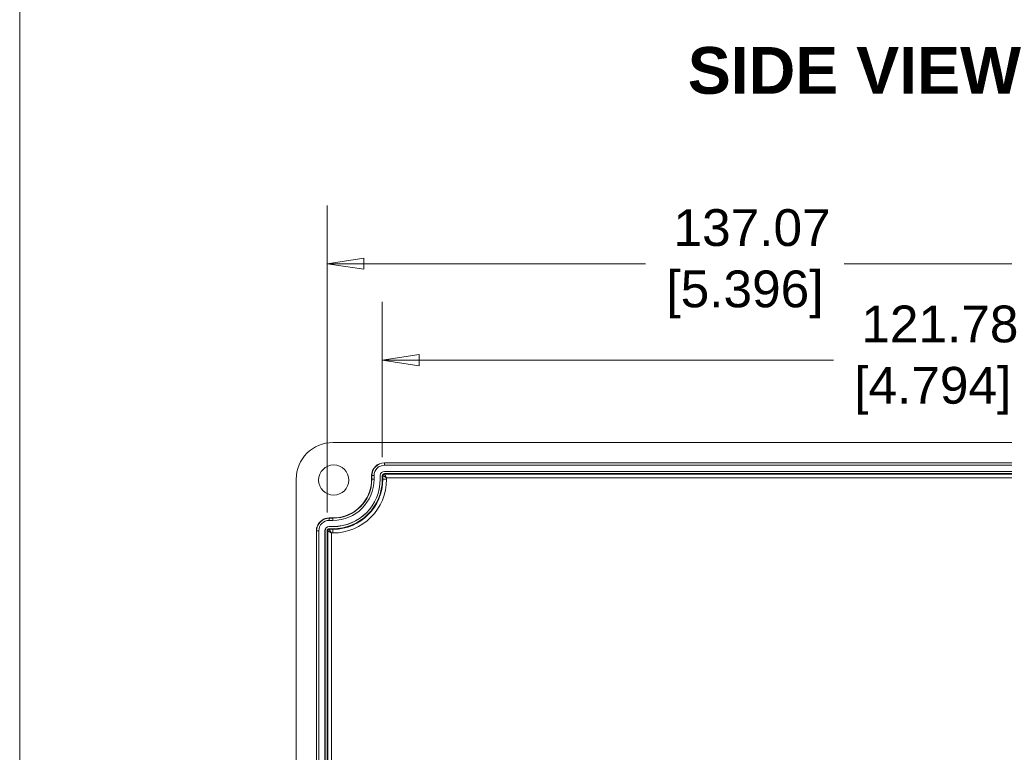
# Model space of a CAD drawing. Header units: millimetres. Extents: x 23 to 674, y 24 to 517.
# Tile 9 of 26: x 23 to 157, y 124 to 223. Entities that reach past the tile are written whole.
import ezdxf

# ---------------------------------------------------------------- set-up
doc = ezdxf.new("R2010")
doc.units = ezdxf.units.MM
doc.header["$LTSCALE"] = 2.5
for name, color, linetype, lineweight in [('Dimension (ANSI)', 7, 'Continuous', 9), ('Sketch Geometry (ANSI)', 7, 'Continuous', 9), ('Symbol (ANSI)', 7, 'Continuous', 9), ('Visible (ANSI)', 7, 'Continuous', 9), ('Visible Narrow (ANSI)', 7, 'Continuous', 9)]:
    doc.layers.add(name, color=color, linetype=linetype, lineweight=lineweight)
doc.styles.add('Label Text (ANSI)', font='arialbd.ttf')
doc.styles.add('Note Text (ANSI)', font='arial.ttf')
doc.styles.add('Text Style20', font='arial.ttf')
doc.dimstyles.new('Default - mm (ANSI)', dxfattribs={"dimscale": 2.5, "dimtxt": 2, "dimasz": 2, "dimexe": 3.175, "dimexo": 1, "dimgap": 0.8, "dimtad": 0, "dimtih": 1, "dimtoh": 1, "dimrnd": 1e-08, "dimzin": 4, "dimdsep": 46, "dimtxsty": 'Note Text (ANSI)', "dimblk": 'Filled-1', "dimcen": 0.09, "dimdle": 10, "dimclrd": 256, "dimclre": 256, "dimclrt": 256, "dimadec": 1, "dimazin": 0, "dimtfac": 1.524, "dimtofl": 0, "dimtmove": 0, "dimatfit": 3, "dimfxl": 0, "dimtolj": 1, "dimtzin": 0, "dimlwd": -1, "dimlwe": -1, "dimarcsym": 0})

# ---------------------------------------------------------------- blocks, each defined once
blk = doc.blocks.new('Title Blocks HAMMOND')
at = {"layer": 'Sketch Geometry (ANSI)'}
blk.add_line((9.353, 206.727), (9.353, 9.64), dxfattribs=at)
at = {"layer": 'Symbol (ANSI)', "style": 'Text Style20'}
blk.add_attdef('<TITLE>_001', (229.212, 16.349), '', height=5, dxfattribs=at)
blk = doc.blocks.new('Filled-1')
at = {"color": 0}
for p, q in [((0, 0), (-1, 0.15)), ((-1, 0.15), (-1, -0.15)), ((-1, 0), (0, 0)), ((-1, -0.15), (0, 0))]:
    blk.add_line(p, q, dxfattribs=at)
at = {"color": 0, "flags": 128}
blk.add_lwpolyline([(-1, -0.15), (0, 0), (-1, 0.15), (-1, -0.15)], dxfattribs=at)
at = {"color": 0}
blk.add_solid([(-1, -0.15), (0, 0), (-1, 0.15), (-1, -0.15)], dxfattribs=at)
blk = doc.blocks.new('*D7')
at = {"layer": 'Defpoints', "color": 0, "transparency": 16777216}
for p in [(201.63, 190.09), (64.56, 153.8), (201.63, 153.8)]:
    blk.add_point(p, dxfattribs=at)
at = {"layer": 'Dimension (ANSI)', "transparency": 16777216}
for p, q in [((64.56, 156.3), (64.56, 198.03)), ((201.63, 156.3), (201.63, 198.03)), ((69.56, 190.09), (107.86, 190.09)), ((196.63, 190.09), (134.85, 190.09))]:
    blk.add_line(p, q, dxfattribs=at)
at = {"layer": 'Dimension (ANSI)', "transparency": 16777216, "xscale": 5, "yscale": 5, "zscale": 5, "rotation": 180}
blk.add_blockref('Filled-1', (64.56, 190.09), dxfattribs=at)
at = {"layer": 'Dimension (ANSI)', "transparency": 16777216, "xscale": 5, "yscale": 5, "zscale": 5}
blk.add_blockref('Filled-1', (201.63, 190.09), dxfattribs=at)
at = {"layer": 'Dimension (ANSI)', "transparency": 16777216, "insert": (121.36, 190.09), "char_height": 5, "attachment_point": 5, "style": 'Note Text (ANSI)'}
blk.add_mtext('\\A1; 137.07\\P[5.396]', dxfattribs=at)
blk = doc.blocks.new('*D9')
at = {"layer": 'Defpoints', "color": 0, "transparency": 16777216}
for p in [(193.84, 176.99), (72.06, 161.3), (193.84, 161.3)]:
    blk.add_point(p, dxfattribs=at)
at = {"layer": 'Dimension (ANSI)', "transparency": 16777216}
for p, q in [((72.06, 163.8), (72.06, 184.93)), ((193.84, 163.8), (193.84, 184.93)), ((77.06, 176.99), (133.39, 176.99)), ((188.84, 176.99), (160.38, 176.99))]:
    blk.add_line(p, q, dxfattribs=at)
at = {"layer": 'Dimension (ANSI)', "transparency": 16777216, "xscale": 5, "yscale": 5, "zscale": 5, "rotation": 180}
blk.add_blockref('Filled-1', (72.06, 176.99), dxfattribs=at)
at = {"layer": 'Dimension (ANSI)', "transparency": 16777216, "xscale": 5, "yscale": 5, "zscale": 5}
blk.add_blockref('Filled-1', (193.84, 176.99), dxfattribs=at)
at = {"layer": 'Dimension (ANSI)', "transparency": 16777216, "insert": (146.89, 176.99), "char_height": 5, "attachment_point": 5, "style": 'Note Text (ANSI)'}
blk.add_mtext('\\A1; 121.78\\P[4.794]', dxfattribs=at)
blk = doc.blocks.new('*D11')
at = {"layer": 'Defpoints', "color": 0, "transparency": 16777216}
for p in [(60.35, 160.8), (60.35, 97.07), (64.56, 56.6)]:
    blk.add_point(p, dxfattribs=at)
at = {"layer": 'Dimension (ANSI)', "transparency": 16777216}
for p, q in [((55.35, 97.07), (50.35, 97.07)), ((69.56, 97.07), (74.56, 97.07))]:
    blk.add_line(p, q, dxfattribs=at)
at = {"layer": 'Dimension (ANSI)', "transparency": 16777216, "xscale": 5, "yscale": 5, "zscale": 5}
blk.add_blockref('Filled-1', (60.35, 97.07), dxfattribs=at)
at = {"layer": 'Dimension (ANSI)', "transparency": 16777216, "xscale": 5, "yscale": 5, "zscale": 5, "rotation": 180}
blk.add_blockref('Filled-1', (64.56, 97.07), dxfattribs=at)
at = {"layer": 'Dimension (ANSI)', "transparency": 16777216, "insert": (40.07, 97.07), "char_height": 5, "attachment_point": 5, "style": 'Note Text (ANSI)'}
blk.add_mtext('\\A1; 4.21\\P[.166]', dxfattribs=at)

msp = doc.modelspace()

# ---------------------------------------------------------------- linework, layer by layer
at = {"layer": 'Visible (ANSI)'}
for p, q in [((200.5507, 165.796), (65.3473, 165.796)), ((193.549, 163.046), (72.349, 163.046)), ((60.349, 160.7977), (60.349, 49.5943)), ((70.599, 161.296), (70.599, 160.796)), ((71.7751, 160.796), (71.7751, 161.296)), ((72.0597, 161.296), (72.0597, 160.796)), ((72.349, 161.8698), (193.549, 161.8698)), ((193.549, 161.5852), (72.349, 161.5852)), ((65.349, 155.546), (64.849, 155.546)), ((64.849, 154.3698), (65.349, 154.3698)), ((65.349, 154.0852), (64.849, 154.0852)), ((63.099, 153.796), (63.099, 56.596)), ((64.2751, 56.596), (64.2751, 153.796)), ((64.5597, 153.796), (64.5597, 56.596))]:
    msp.add_line(p, q, dxfattribs=at)
msp.add_circle((65.449, 160.696), 2.05, dxfattribs=at)
for centre, radius, start, end in [((72.349, 161.296), 1.75, 90, 180), ((65.349, 160.796), 6.4261, 270, 0), ((65.349, 160.796), 6.4261, 270, 0), ((65.349, 160.796), 6.7107, 270, 0), ((65.349, 160.796), 5.25, 270, 0), ((72.349, 161.296), 0.5739, 90, 180), ((72.349, 161.296), 0.2893, 90, 180), ((64.849, 153.796), 1.75, 90, 180), ((64.849, 153.796), 0.5739, 90, 180), ((64.849, 153.796), 0.2893, 90, 180)]:
    msp.add_arc(centre, radius, start, end, dxfattribs=at)
msp.add_ellipse((65.3507, 160.7943), major_axis=(3.538, -3.538), ratio=0.999315, start_param=2.35653711, end_param=3.9266482, dxfattribs=at)
at = {"layer": 'Visible Narrow (ANSI)'}
for p, q in [((72.349, 163.0143), (72.349, 163.046)), ((72.349, 163.0143), (193.549, 163.0143)), ((72.349, 163.0143), (72.349, 162.7144)), ((193.549, 162.7144), (72.349, 162.7144)), ((70.6306, 161.296), (70.599, 161.296)), ((70.6306, 160.796), (70.599, 160.796)), ((70.6306, 160.796), (70.6306, 161.296)), ((70.6306, 161.296), (70.9305, 161.296)), ((70.6306, 160.796), (70.9305, 160.796)), ((70.9305, 161.296), (70.9305, 160.796)), ((71.7675, 161.296), (71.7751, 161.296)), ((71.7675, 160.796), (71.7675, 161.296)), ((71.7675, 160.796), (71.7751, 160.796)), ((72.1412, 161.296), (72.0597, 161.296)), ((72.1412, 160.796), (72.0597, 160.796)), ((72.1412, 160.796), (72.1412, 161.296)), ((72.1412, 160.796), (72.6411, 160.796)), ((72.349, 161.8775), (72.349, 161.8698)), ((72.349, 161.8775), (193.549, 161.8775)), ((72.349, 161.5037), (72.349, 161.5852)), ((72.349, 161.5037), (193.549, 161.5037)), ((193.2569, 161.0039), (72.6411, 161.0039)), ((72.6411, 161.0039), (72.6411, 160.796)), ((64.849, 155.5143), (64.849, 155.546)), ((64.849, 155.5143), (65.349, 155.5143)), ((64.849, 155.5143), (64.849, 155.2144)), ((65.349, 155.5143), (65.349, 155.546)), ((65.349, 155.5143), (65.349, 155.2144)), ((65.349, 155.2144), (64.849, 155.2144)), ((64.849, 154.3775), (64.849, 154.3698)), ((64.849, 154.3775), (65.349, 154.3775)), ((64.849, 154.0037), (64.849, 154.0852)), ((64.849, 154.0037), (65.349, 154.0037)), ((65.349, 154.3775), (65.349, 154.3698)), ((65.349, 154.0037), (65.349, 154.0852)), ((65.349, 154.0037), (65.349, 153.5039)), ((63.1306, 153.796), (63.099, 153.796)), ((63.1306, 56.596), (63.1306, 153.796)), ((63.1306, 153.796), (63.4305, 153.796)), ((63.4305, 153.796), (63.4305, 56.596)), ((64.2675, 153.796), (64.2751, 153.796)), ((64.2675, 56.596), (64.2675, 153.796)), ((64.6412, 153.796), (64.5597, 153.796)), ((64.6412, 56.596), (64.6412, 153.796)), ((65.349, 153.5039), (65.1411, 153.5039)), ((65.1411, 153.5039), (65.1411, 56.888))]:
    msp.add_line(p, q, dxfattribs=at)
for centre, radius, start, end in [((72.349, 161.296), 1.7184, 90, 180), ((72.349, 161.296), 1.4185, 90, 180), ((65.349, 160.796), 6.4185, 270, 0), ((65.349, 160.796), 5.5815, 270, 0), ((65.349, 160.796), 5.2816, 270, 0), ((65.349, 160.796), 7.2921, 270, 0), ((65.349, 160.796), 6.7922, 270, 0), ((72.349, 161.296), 0.5815, 90, 180), ((64.849, 153.796), 1.7184, 90, 180), ((64.849, 153.796), 1.4185, 90, 180), ((64.849, 153.796), 0.5815, 90, 180)]:
    msp.add_arc(centre, radius, start, end, dxfattribs=at)
for points, knots in [([(72.1412, 161.296), (72.1412, 161.3232), (72.1469, 161.3503), (72.1677, 161.4005), (72.1829, 161.4236), (72.2213, 161.4621), (72.2444, 161.4773), (72.2946, 161.4981), (72.3217, 161.5037), (72.349, 161.5037)], [0, 0, 0, 0, 0.25, 0.25, 0.5, 0.5, 0.75, 0.75, 1, 1, 1, 1]), ([(72.1412, 161.296), (72.142, 161.296), (72.1458, 161.2942), (72.159, 161.2872), (72.1685, 161.282), (72.1873, 161.2713), (72.1948, 161.267), (72.2111, 161.2577), (72.2199, 161.2526), (72.2389, 161.2416), (72.249, 161.2357), (72.2705, 161.2231), (72.2818, 161.2165), (72.3062, 161.2022), (72.319, 161.1947), (72.3455, 161.1791), (72.359, 161.1711), (72.3869, 161.1547), (72.4012, 161.1462), (72.4305, 161.1288), (72.4456, 161.1199), (72.4905, 161.0933), (72.5211, 161.0751), (72.582, 161.039), (72.6123, 161.021), (72.6411, 161.0039)], [0, 0, 0, 0, 0.11258565, 0.11258565, 0.2251713, 0.2251713, 0.28858504, 0.28858504, 0.35199878, 0.35199878, 0.41541252, 0.41541252, 0.47882626, 0.47882626, 0.54547262, 0.54547262, 0.61211899, 0.61211899, 0.67876535, 0.67876535, 0.74541171, 0.74541171, 0.87270585, 0.87270585, 1, 1, 1, 1]), ([(72.349, 161.5037), (72.349, 161.5028), (72.3511, 161.4985), (72.3554, 161.4905), (72.3575, 161.4866), (72.3602, 161.4817), (72.3634, 161.476), (72.3665, 161.4703), (72.3707, 161.4628), (72.3745, 161.4562), (72.3821, 161.4429), (72.3915, 161.4266), (72.4028, 161.4071), (72.4085, 161.3974), (72.4146, 161.3868), (72.4212, 161.3755), (72.4245, 161.3699), (72.428, 161.364), (72.4315, 161.358), (72.435, 161.3519), (72.4394, 161.3444), (72.4425, 161.3392), (72.4546, 161.3186), (72.4684, 161.2951), (72.484, 161.2687), (72.4918, 161.2555), (72.5001, 161.2416), (72.5087, 161.2269), (72.5131, 161.2196), (72.5175, 161.2121), (72.5221, 161.2044), (72.5243, 161.2005), (72.5266, 161.1966), (72.529, 161.1927), (72.5313, 161.1888), (72.5347, 161.1831), (72.5361, 161.1808), (72.5583, 161.1432), (72.5933, 161.0843), (72.6411, 161.0039)], [0, 0, 0, 0, 0.125, 0.125, 0.125, 0.1875, 0.1875, 0.1875, 0.25, 0.25, 0.25, 0.375, 0.375, 0.375, 0.4375, 0.4375, 0.4375, 0.46875, 0.46875, 0.46875, 0.5, 0.5, 0.5, 0.625, 0.625, 0.625, 0.6875, 0.6875, 0.6875, 0.71875, 0.71875, 0.71875, 0.734375, 0.734375, 0.734375, 0.75, 0.75, 0.75, 1, 1, 1, 1]), ([(64.6412, 153.796), (64.6412, 153.8232), (64.6469, 153.8503), (64.6677, 153.9005), (64.6829, 153.9236), (64.7213, 153.9621), (64.7444, 153.9773), (64.7946, 153.9981), (64.8217, 154.0037), (64.849, 154.0037)], [0, 0, 0, 0, 0.25, 0.25, 0.5, 0.5, 0.75, 0.75, 1, 1, 1, 1]), ([(64.849, 154.0037), (64.849, 154.0028), (64.8511, 153.9985), (64.8554, 153.9905), (64.8575, 153.9866), (64.8602, 153.9817), (64.8634, 153.976), (64.8665, 153.9703), (64.8707, 153.9628), (64.8745, 153.9562), (64.8821, 153.9429), (64.8915, 153.9266), (64.9028, 153.9071), (64.9085, 153.8974), (64.9146, 153.8868), (64.9212, 153.8755), (64.9245, 153.8699), (64.928, 153.864), (64.9315, 153.858), (64.935, 153.8519), (64.9394, 153.8444), (64.9425, 153.8392), (64.9546, 153.8186), (64.9684, 153.7951), (64.984, 153.7687), (64.9918, 153.7555), (65.0001, 153.7416), (65.0087, 153.7269), (65.0131, 153.7196), (65.0175, 153.7121), (65.0221, 153.7044), (65.0243, 153.7005), (65.0266, 153.6966), (65.029, 153.6927), (65.0313, 153.6888), (65.0347, 153.6831), (65.0361, 153.6808), (65.0583, 153.6432), (65.0933, 153.5843), (65.1411, 153.5039)], [0, 0, 0, 0, 0.125, 0.125, 0.125, 0.1875, 0.1875, 0.1875, 0.25, 0.25, 0.25, 0.375, 0.375, 0.375, 0.4375, 0.4375, 0.4375, 0.46875, 0.46875, 0.46875, 0.5, 0.5, 0.5, 0.625, 0.625, 0.625, 0.6875, 0.6875, 0.6875, 0.71875, 0.71875, 0.71875, 0.734375, 0.734375, 0.734375, 0.75, 0.75, 0.75, 1, 1, 1, 1]), ([(64.6412, 153.796), (64.642, 153.796), (64.6458, 153.7942), (64.659, 153.7872), (64.6685, 153.782), (64.6873, 153.7713), (64.6948, 153.767), (64.7111, 153.7577), (64.7199, 153.7526), (64.7389, 153.7416), (64.749, 153.7357), (64.7705, 153.7231), (64.7818, 153.7165), (64.8062, 153.7022), (64.819, 153.6947), (64.8455, 153.6791), (64.859, 153.6711), (64.8869, 153.6547), (64.9012, 153.6462), (64.9305, 153.6288), (64.9456, 153.6199), (64.9905, 153.5933), (65.0211, 153.5751), (65.082, 153.539), (65.1123, 153.521), (65.1411, 153.5039)], [0, 0, 0, 0, 0.11258565, 0.11258565, 0.2251713, 0.2251713, 0.28858504, 0.28858504, 0.35199878, 0.35199878, 0.41541252, 0.41541252, 0.47882626, 0.47882626, 0.54547262, 0.54547262, 0.61211899, 0.61211899, 0.67876535, 0.67876535, 0.74541171, 0.74541171, 0.87270585, 0.87270585, 1, 1, 1, 1])]:
    msp.add_open_spline(points, degree=3, knots=knots, dxfattribs=at)

# ---------------------------------------------------------------- block references
at = {"xscale": 2.5, "yscale": 2.5, "zscale": 2.5}
msp.add_blockref('Title Blocks HAMMOND', (-0.6221, 0.0312), dxfattribs=at)

# ---------------------------------------------------------------- texts
at = {"layer": 'Symbol (ANSI)', "insert": (113.5817, 213.1067), "char_height": 6.35, "attachment_point": 7, "line_spacing_factor": 0.25, "style": 'Label Text (ANSI)'}
msp.add_mtext('SIDE VIEW', dxfattribs=at)

# ---------------------------------------------------------------- dimensions: what is measured, and where the dimension line sits
at = {"layer": 'Dimension (ANSI)'}
for base, p1, p2, text, override, picture, middle in [((201.6305, 190.0915), (64.5597, 153.796), (201.6305, 153.796), ' <>\\X[5.396]', {"dimgap": 0.8, "dimtih": 0, "dimtoh": 0, "dimdec": 2, "dimpost": '\\X', "dimtol": 0, "dimlim": 0, "dimtp": 0, "dimtm": 0, "dimtdec": 2, "dimatfit": 1}, '*D7', (121.3585, 190.0915)), ((193.8383, 176.9919), (72.0597, 161.296), (193.8383, 161.296), ' <>\\X[4.794]', {"dimgap": 0.8, "dimtih": 0, "dimtoh": 0, "dimdec": 2, "dimpost": '\\X', "dimtol": 0, "dimlim": 0, "dimtp": 0, "dimtm": 0, "dimtdec": 2, "dimatfit": 1}, '*D9', (146.8859, 176.9919)), ((60.349, 97.0726), (64.5597, 56.596), (60.349, 160.7977), ' <>\\X[.166]', {"dimgap": 0.8, "dimtih": 0, "dimtoh": 0, "dimdec": 2, "dimpost": '\\X', "dimse1": 1, "dimse2": 1, "dimtol": 0, "dimlim": 0, "dimtp": 0, "dimtm": 0, "dimtdec": 2, "dimatfit": 1}, '*D11', (40.0748, 97.0726))]:
    dim = msp.add_linear_dim(base=base, p1=p1, p2=p2, angle=180, text=text, dimstyle='Default - mm (ANSI)', override=override, dxfattribs=at)
    dim.commit()
    dim.dimension.update_dxf_attribs({"geometry": picture, "text_midpoint": middle, "dimtype": 160})

doc.saveas('drawing.dxf')
